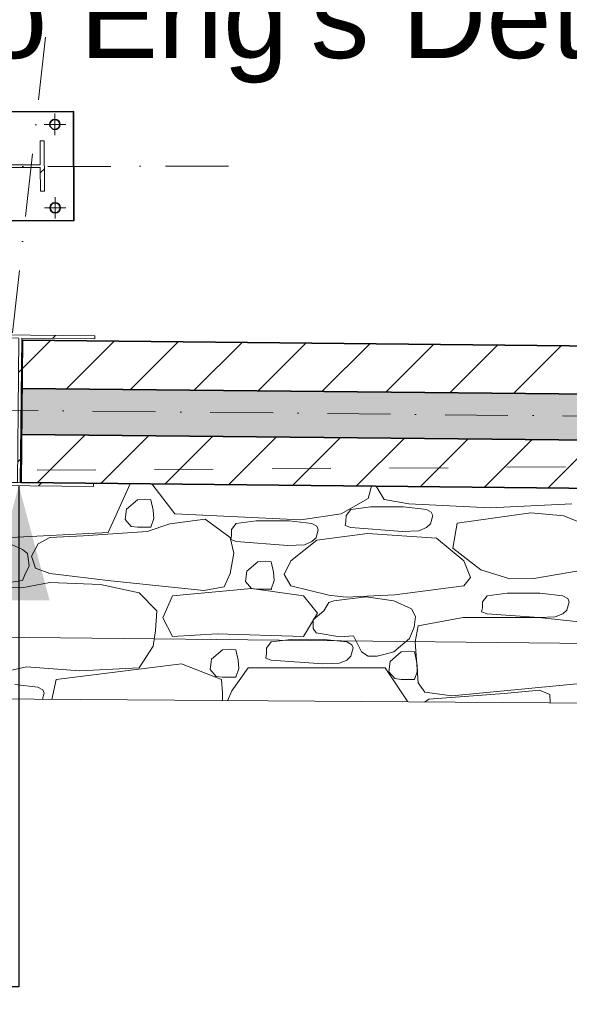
# Model space of a CAD drawing. Header units: millimetres. Extents: x -738537 to 1850049, y -250217 to 604013.
# Tile 124 of 204: x -114779 to -113469, y 77493 to 79843. Entities that reach past the tile are written whole.
import ezdxf

# ---------------------------------------------------------------- set-up
doc = ezdxf.new("R2010")
doc.units = ezdxf.units.MM
doc.header["$MEASUREMENT"] = 0
for name, pattern in [('Dashed', [280, 140, -140]), ('Dot & Dashed', [280, 150, -60, 0, -70]), ('Hidden Line copy', [230, 150, -80])]:
    doc.linetypes.add(name, pattern=pattern)
for name, color, linetype, lineweight in [('0_Pen_No__1', 214, 'Continuous', 35), ('0_Pen_No__3', 30, 'Continuous', 15), ('A_COLUMNS_Pen_No__3', 30, 'Continuous', 15), ('A_SITE 3D_Pen_No__128', 9, 'Continuous', 0), ('A_WALL LOAD_Pen_No__1', 214, 'Continuous', 35), ('C-GRID _Pen_No__5', 4, 'Continuous', 5), ('C_DIMS - GA_Pen_No__6', 7, 'Continuous', 5), ('C_TEXT GA_Pen_No__6', 7, 'Continuous', 5), ('MARKETING_Pen_No__5', 4, 'Continuous', 5), ('SEWER LINE_Pen_No__5', 4, 'Continuous', 5)]:
    doc.layers.add(name, color=color, linetype=linetype, lineweight=lineweight)
for name, color, linetype, lineweight, true_color in [('0_Pen_No__7', 7, 'Continuous', 5, 0x9f07ff), ('A_COLUMNS_Pen_No__7', 7, 'Continuous', 5, 0x9f07ff), ('A_WALL LOAD_Pen_No__7', 7, 'Continuous', 5, 0x9f07ff), ('MARKETING_Pen_No__171', 7, 'Continuous', 0, 0xdadada), ('SEWER LINE_Pen_No__7', 7, 'Continuous', 5, 0x9f07ff)]:
    doc.layers.add(name, color=color, linetype=linetype, lineweight=lineweight, true_color=true_color)
doc.layers.add('A_COLUMNS', color=7, linetype='Continuous')
doc.layers.add('C_DIMS - GA', color=7, linetype='Continuous')
doc.styles.add('GENERATED_STYLE_1', font='GOTHIC.TTF')
doc.styles.add('GENERATED_STYLE_2', font='arial.ttf')
doc.dimstyles.new('GENERATED_STYLE__1', dxfattribs={"dimtxt": 200, "dimasz": 95, "dimexe": 0.18, "dimexo": 90000, "dimgap": 0.09, "dimtad": 1, "dimdec": 0, "dimzin": 0, "dimdsep": 46, "dimtxsty": 'GENERATED_STYLE_1', "dimblk": 'ARROWHEAD_2', "dimblk1": 'ARROWHEAD_2', "dimblk2": 'ARROWHEAD_2', "dimcen": 0.09, "dimclrd": 7, "dimclre": 7, "dimclrt": 7, "dimadec": 0, "dimazin": 0, "dimtfac": 1, "dimtdec": 4, "dimtmove": 0, "dimatfit": 3, "dimfxl": 1, "dimtolj": 1, "dimtzin": 0, "dimarcsym": 0})
doc.dimstyles.new('GENERATED_STYLE__2', dxfattribs={"dimtxt": 200, "dimasz": 95, "dimexe": 0.18, "dimexo": 90000, "dimgap": 0.09, "dimtad": 1, "dimtih": 1, "dimtoh": 1, "dimdec": 0, "dimzin": 0, "dimdsep": 46, "dimtxsty": 'GENERATED_STYLE_1', "dimblk": 'ARROWHEAD_2', "dimblk1": 'ARROWHEAD_2', "dimblk2": 'ARROWHEAD_2', "dimcen": 0.09, "dimclrd": 7, "dimclre": 7, "dimclrt": 7, "dimadec": 0, "dimazin": 0, "dimtfac": 1, "dimtdec": 4, "dimtmove": 0, "dimatfit": 3, "dimfxl": 1, "dimtolj": 1, "dimtzin": 0, "dimarcsym": 0})
doc.dimstyles.new('GENERATED_STYLE__7', dxfattribs={"dimtxt": 0.18, "dimasz": 273.6, "dimexe": 0.18, "dimexo": 0.0625, "dimgap": 0.09, "dimtad": 0, "dimtih": 1, "dimtoh": 1, "dimdec": 4, "dimzin": 0, "dimdsep": 46, "dimcen": 0.09, "dimadec": 0, "dimazin": 0, "dimtfac": 1, "dimtdec": 4, "dimtmove": 0, "dimatfit": 3, "dimldrblk": 'ARROWHEAD_5', "dimfxl": 1, "dimtolj": 1, "dimtzin": 0, "dimarcsym": 0})
pattern_1 = [(45, (0, 0), (-159.09903, 159.09903), []), (45, (-53.03, 53.03), (-159.09903, 159.09903), [])]

# ---------------------------------------------------------------- blocks, each defined once
blk = doc.blocks.new('*D236')
at = {"layer": 'C_DIMS - GA_Pen_No__6', "color": 7, "linetype": 'Continuous', "lineweight": 5, "transparency": 16777216}
for p, q in [((-113230.5, 85150.8), (-113230.5, 85211.9)), ((-113168, 85114.7), (-113293, 85186.8)), ((-113136.8, 85150.8), (-113324.3, 85150.8)), ((-113230.5, 78719.2), (-113230.5, 85150.8)), ((-113293, 78755.2), (-113168, 78683.1)), ((-113136.8, 78719.2), (-113324.3, 78719.2)), ((-113230.5, 78658), (-113230.5, 78719.2))]:
    blk.add_line(p, q, dxfattribs=at)
at = {"layer": 'C_DIMS - GA_Pen_No__6', "color": 7, "lineweight": 5, "transparency": 16777216, "insert": (-113270.5, 81583), "char_height": 200, "attachment_point": 7, "rotation": 90, "style": 'GENERATED_STYLE_1'}
blk.add_mtext('\\A1;{\\pql;\\fCentury Gothic|b0|i0|c0|p34;6\xa0432}', dxfattribs=at)
blk = doc.blocks.new('ARROWHEAD_2')
at = {"color": 0, "linetype": 'Continuous', "lineweight": 0}
for p, q in [((-0.378, -0.655), (0.378, 0.655)), ((0, 0), (-1, 0))]:
    blk.add_line(p, q, dxfattribs=at)
blk = doc.blocks.new('*D262')
at = {"layer": 'C_DIMS - GA_Pen_No__6', "color": 7, "linetype": 'Continuous', "lineweight": 5, "transparency": 16777216}
for p, q in [((-129648.5, 78430.7), (-129646.6, 78618.2)), ((-129610.8, 78586.6), (-129684.3, 78462.3)), ((-129708.7, 78525.1), (-129647.6, 78524.5)), ((-129647.6, 78524.5), (-113008.9, 78349.6)), ((-113009.8, 78255.9), (-113007.9, 78443.3)), ((-113045.6, 78287.5), (-112972.1, 78411.7)), ((-113008.9, 78349.6), (-112947.7, 78349))]:
    blk.add_line(p, q, dxfattribs=at)
at = {"layer": 'C_DIMS - GA_Pen_No__6', "color": 7, "lineweight": 5, "transparency": 16777216, "insert": (-121757.9, 78481.5), "char_height": 200, "attachment_point": 7, "rotation": 359.3979, "style": 'GENERATED_STYLE_1'}
blk.add_mtext('\\A1;{\\pql;\\fCentury Gothic|b0|i0|c0|p34;16\xa0640}', dxfattribs=at)
blk = doc.blocks.new('*X294')
at = {"layer": 'MARKETING_Pen_No__171', "color": 254, "linetype": 'Continuous', "lineweight": 0, "true_color": 0xdadada}
for p, q in [((-114568.1, 78618.6), (-114515.2, 78735.1)), ((-114464.2, 78734.6), (-114409.1, 78663.1)), ((-113947.8, 78700.3), (-113940.4, 78729.2)), ((-113929.2, 78729.1), (-113910.4, 78697.6)), ((-114498, 78697), (-114524.1, 78674.3)), ((-114479.6, 78698.6), (-114498, 78697)), ((-114466.3, 78697), (-114479.6, 78698.6)), ((-114460.6, 78671.9), (-114466.3, 78697)), ((-114012.4, 78663.1), (-113947.8, 78700.3)), ((-113910.4, 78697.6), (-113851.5, 78687.6)), ((-114524.1, 78674.3), (-114527.7, 78649.8)), ((-114459.3, 78652.3), (-114460.6, 78671.9)), ((-113989.6, 78673.9), (-114000.7, 78659.4)), ((-113942.3, 78680.1), (-113989.6, 78673.9)), ((-113904.8, 78680.3), (-113942.3, 78680.1)), ((-113864, 78680), (-113904.8, 78680.3)), ((-113809.4, 78673.9), (-113864, 78680)), ((-113851.5, 78687.6), (-113657.4, 78677.7)), ((-113797.6, 78667.4), (-113809.4, 78673.9)), ((-113657.4, 78677.7), (-113462.9, 78687.6)), ((-114527.7, 78649.8), (-114513, 78633.5)), ((-114466.3, 78631.6), (-114459.3, 78652.3)), ((-114337, 78650.4), (-114421, 78639.9)), ((-114409.1, 78663.1), (-114108.7, 78649)), ((-114277, 78606.7), (-114337, 78650.4)), ((-114215.2, 78646.5), (-114262.5, 78640.3)), ((-114177.7, 78646.7), (-114215.2, 78646.5)), ((-114136.8, 78646.4), (-114177.7, 78646.7)), ((-114108.7, 78649), (-114012.4, 78663.1)), ((-114000.7, 78659.4), (-114001.1, 78645.4)), ((-113799.5, 78639.9), (-113794.2, 78659.7)), ((-113794.2, 78659.7), (-113797.6, 78667.4)), ((-113560.3, 78665.5), (-113736.2, 78641.1)), ((-113481.5, 78659), (-113560.3, 78665.5)), ((-113432.8, 78638.4), (-113481.5, 78659)), ((-114513, 78633.5), (-114498, 78631.6)), ((-114498, 78631.6), (-114466.3, 78631.6)), ((-114421, 78639.9), (-114475.1, 78621)), ((-114273.6, 78625.7), (-114274, 78611.8)), ((-114262.5, 78640.3), (-114273.6, 78625.7)), ((-114082.2, 78640.3), (-114136.8, 78646.4)), ((-114070.5, 78633.8), (-114082.2, 78640.3)), ((-114072.4, 78606.2), (-114067.1, 78626.1)), ((-114067.1, 78626.1), (-114070.5, 78633.8)), ((-114001.1, 78645.4), (-114002.9, 78635.6)), ((-114002.9, 78635.6), (-113989.6, 78630.7)), ((-113989.6, 78630.7), (-113866.7, 78621.6)), ((-113866.7, 78621.6), (-113827.3, 78623.2)), ((-113827.3, 78623.2), (-113809.4, 78630.7)), ((-113809.4, 78630.7), (-113799.5, 78639.9)), ((-113736.2, 78641.1), (-113746, 78581.4)), ((-114772.3, 78578.5), (-114843, 78609.6)), ((-114815.5, 78605.8), (-114568.1, 78618.6)), ((-114706.9, 78606.7), (-114734.7, 78591.9)), ((-114627.6, 78611), (-114706.9, 78606.7)), ((-114475.1, 78621), (-114627.6, 78611)), ((-114268.7, 78569.6), (-114277, 78606.7)), ((-114274, 78611.8), (-114275.8, 78601.9)), ((-114275.8, 78601.9), (-114262.5, 78597)), ((-114070.9, 78600.5), (-114132.8, 78551.1)), ((-114082.2, 78597), (-114072.4, 78606.2)), ((-113949.7, 78616.6), (-114070.9, 78600.5)), ((-113785.4, 78605.1), (-113949.7, 78616.6)), ((-113720.4, 78551.1), (-113785.4, 78605.1)), ((-114760.5, 78569), (-114772.3, 78578.5)), ((-114734.7, 78591.9), (-114750.4, 78562.2)), ((-114262.5, 78597), (-114139.6, 78588)), ((-114139.6, 78588), (-114100.2, 78589.6)), ((-114100.2, 78589.6), (-114082.2, 78597)), ((-113746, 78581.4), (-113679.8, 78529.9)), ((-114756.7, 78538.9), (-114760.5, 78569)), ((-114750.4, 78562.2), (-114741.5, 78533.9)), ((-114277, 78521.3), (-114268.7, 78569.6)), ((-114766.8, 78517.6), (-114756.7, 78538.9)), ((-114741.5, 78533.9), (-114706.9, 78521.3)), ((-114211.1, 78548.9), (-114237.2, 78526.3)), ((-114192.7, 78550.5), (-114211.1, 78548.9)), ((-114179.4, 78548.9), (-114192.7, 78550.5)), ((-114173.7, 78523.8), (-114179.4, 78548.9)), ((-114132.8, 78551.1), (-114148.1, 78518.3)), ((-113704.4, 78511.5), (-113720.4, 78551.1)), ((-113679.8, 78529.9), (-113610.3, 78508.4)), ((-113553, 78509.2), (-113432.8, 78529.9)), ((-114771.9, 78504), (-114766.8, 78517.6)), ((-114706.9, 78521.3), (-114561.9, 78503.2)), ((-114291.3, 78489.5), (-114277, 78521.3)), ((-114237.2, 78526.3), (-114240.8, 78501.8)), ((-114172.4, 78504.2), (-114173.7, 78523.8)), ((-114148.1, 78518.3), (-114132.8, 78491.2)), ((-113720.4, 78491.2), (-113704.4, 78511.5)), ((-113610.3, 78508.4), (-113553, 78509.2)), ((-114774.1, 78486.8), (-114865.3, 78490.9)), ((-114849.7, 78493.3), (-114771.9, 78504)), ((-114706.9, 78499.9), (-114774.1, 78486.8)), ((-114585.9, 78494.7), (-114706.9, 78499.9)), ((-114494.3, 78475), (-114585.9, 78494.7)), ((-114561.9, 78503.2), (-114339.9, 78480.6)), ((-114226.1, 78485.5), (-114414.3, 78467.8)), ((-114339.9, 78480.6), (-114291.3, 78489.5)), ((-114240.8, 78501.8), (-114226.1, 78485.5)), ((-114226.1, 78485.5), (-114211.1, 78483.6)), ((-114102.4, 78467.8), (-114226.1, 78485.5)), ((-114211.1, 78483.6), (-114179.4, 78483.6)), ((-114179.4, 78483.6), (-114172.4, 78504.2)), ((-114132.8, 78491.2), (-114041.8, 78469)), ((-113884.8, 78469.8), (-113720.4, 78491.2)), ((-114451.8, 78432.1), (-114494.3, 78475)), ((-114414.3, 78467.8), (-114437.9, 78414.9)), ((-114068.9, 78426.2), (-114102.4, 78467.8)), ((-114041.8, 78469), (-114000.6, 78464.7)), ((-113952.8, 78465.2), (-114030.3, 78455.9)), ((-114000.6, 78464.7), (-113884.8, 78469.8)), ((-113887.1, 78455.9), (-113952.8, 78465.2)), ((-113664.3, 78467.8), (-113675.4, 78453.3)), ((-113617, 78474.1), (-113664.3, 78467.8)), ((-113579.5, 78474.3), (-113617, 78474.1)), ((-113538.7, 78474), (-113579.5, 78474.3)), ((-113484.1, 78467.8), (-113538.7, 78474)), ((-113472.3, 78461.4), (-113484.1, 78467.8)), ((-113468.9, 78453.7), (-113472.3, 78461.4)), ((-114042.3, 78451.6), (-114054.1, 78431.6)), ((-114030.3, 78455.9), (-114042.3, 78451.6)), ((-113844.5, 78436.3), (-113887.1, 78455.9)), ((-113835.2, 78418), (-113844.5, 78436.3)), ((-113675.8, 78439.4), (-113677.6, 78429.5)), ((-113675.4, 78453.3), (-113675.8, 78439.4)), ((-113474.2, 78433.8), (-113468.9, 78453.7)), ((-114455.4, 78385.1), (-114451.8, 78432.1)), ((-114437.9, 78414.9), (-114414.3, 78370.9)), ((-114102.4, 78370.9), (-114068.9, 78426.2)), ((-114054.1, 78431.6), (-114079.5, 78410.3)), ((-113838.2, 78393), (-113835.2, 78418)), ((-113721.7, 78415.8), (-113829, 78395.8)), ((-113541.4, 78415.6), (-113721.7, 78415.8)), ((-113677.6, 78429.5), (-113664.3, 78424.6)), ((-113664.3, 78424.6), (-113541.4, 78415.6)), ((-113541.4, 78415.6), (-113502, 78417.2)), ((-113445.5, 78405.7), (-113541.4, 78415.6)), ((-113502, 78417.2), (-113484.1, 78424.6)), ((-113484.1, 78424.6), (-113474.2, 78433.8)), ((-114079.5, 78410.3), (-114079.6, 78389.6)), ((-114079.6, 78389.6), (-114072.4, 78379.7)), ((-113849.8, 78366.1), (-113838.2, 78393)), ((-113829, 78395.8), (-113835.9, 78358.2)), ((-114461, 78347.3), (-114455.4, 78385.1)), ((-114414.3, 78370.9), (-114308.5, 78376.7)), ((-114308.5, 78376.7), (-114102.4, 78370.9)), ((-114072.4, 78379.7), (-114016.1, 78370.2)), ((-114016.1, 78370.2), (-113982.9, 78372.2)), ((-113982.9, 78372.2), (-113964.4, 78333.8)), ((-113887.1, 78333.8), (-113849.8, 78366.1)), ((-114494.3, 78296.1), (-114461, 78347.3)), ((-114190.3, 78343.1), (-114190.7, 78329.1)), ((-114179.2, 78357.6), (-114190.3, 78343.1)), ((-114131.9, 78363.8), (-114179.2, 78357.6)), ((-114094.4, 78364), (-114131.9, 78363.8)), ((-114053.5, 78363.7), (-114094.4, 78364)), ((-113998.9, 78357.6), (-114053.5, 78363.7)), ((-113987.2, 78351.1), (-113998.9, 78357.6)), ((-113989.1, 78323.6), (-113983.7, 78343.5)), ((-113983.7, 78343.5), (-113987.2, 78351.1)), ((-113835.9, 78358.2), (-113829, 78259.8)), ((-114295.4, 78339), (-114321.5, 78316.3)), ((-114277, 78340.6), (-114295.4, 78339)), ((-114263.8, 78339), (-114277, 78340.6)), ((-114258, 78313.9), (-114263.8, 78339)), ((-114190.7, 78329.1), (-114192.5, 78319.3)), ((-114192.5, 78319.3), (-114179.2, 78314.4)), ((-113998.9, 78314.4), (-113989.1, 78323.6)), ((-113964.4, 78333.8), (-113948, 78324.1)), ((-113948, 78324.1), (-113927.1, 78324.1)), ((-113927.1, 78324.1), (-113907.8, 78328.7)), ((-113907.8, 78328.7), (-113887.1, 78333.8)), ((-113869.5, 78333.7), (-113895.5, 78311.1)), ((-113851.1, 78335.3), (-113869.5, 78333.7)), ((-113837.8, 78333.7), (-113851.1, 78335.3)), ((-113832.1, 78308.6), (-113837.8, 78333.7)), ((-114822.8, 78284.9), (-114762.8, 78298.5)), ((-114762.8, 78298.5), (-114635.5, 78288.7)), ((-114393.2, 78305.5), (-114691.7, 78268.4)), ((-114635.5, 78288.7), (-114494.3, 78296.1)), ((-114297.6, 78268.4), (-114393.2, 78305.5)), ((-114321.5, 78316.3), (-114325.2, 78291.8)), ((-114234.3, 78296.1), (-114273.4, 78241)), ((-114263.8, 78273.6), (-114256.8, 78294.2)), ((-114256.8, 78294.2), (-114258, 78313.9)), ((-113907.5, 78296.1), (-114234.3, 78296.1)), ((-114179.2, 78314.4), (-114056.2, 78305.3)), ((-114056.2, 78305.3), (-114016.8, 78306.9)), ((-114016.8, 78306.9), (-113998.9, 78314.4)), ((-113853.6, 78214.5), (-113907.5, 78296.1)), ((-113895.5, 78311.1), (-113899.2, 78286.5)), ((-113830.8, 78289), (-113832.1, 78308.6)), ((-114325.2, 78291.8), (-114310.4, 78275.5)), ((-114310.4, 78275.5), (-114295.4, 78273.6)), ((-114295.4, 78273.6), (-114263.8, 78273.6)), ((-113899.2, 78286.5), (-113884.5, 78270.3)), ((-113837.8, 78268.3), (-113830.8, 78289)), ((-114735.7, 78249.7), (-114790.3, 78255.8)), ((-114724, 78243.3), (-114735.7, 78249.7)), ((-114691.7, 78268.4), (-114702.2, 78220.5)), ((-114295.3, 78236.3), (-114297.6, 78268.4)), ((-113884.5, 78270.3), (-113869.5, 78268.3)), ((-113869.5, 78268.3), (-113837.8, 78268.3)), ((-113829, 78259.8), (-113812.8, 78237.7)), ((-113749, 78229.2), (-113425, 78259.8)), ((-114724.6, 78220.7), (-114720.6, 78235.6)), ((-114720.6, 78235.6), (-114724, 78243.3)), ((-114295.7, 78217.6), (-114295.3, 78236.3)), ((-114273.4, 78241), (-114283.7, 78217.5)), ((-113812.8, 78237.7), (-113749, 78229.2)), ((-113623.8, 78234.6), (-113803.7, 78221.1)), ((-113539.7, 78242.9), (-113623.8, 78234.6)), ((-113515.1, 78232), (-113539.7, 78242.9)), ((-113514, 78212), (-113515.1, 78232)), ((-113803.7, 78221.1), (-113813.7, 78214.2))]:
    blk.add_line(p, q, dxfattribs=at)
for p in [(-114466.3, 78631.6), (-114179.4, 78483.6), (-114263.8, 78273.6), (-113837.8, 78268.3)]:
    blk.add_point(p, dxfattribs=at)
blk = doc.blocks.new('Fill_106', base_point=(0, 0))
at = {"layer": 'MARKETING_Pen_No__5', "color": 4, "linetype": 'Continuous', "lineweight": 5, "flags": 128}
blk.add_lwpolyline([(-119876.8, 78257.4), (-119871.3, 78790.1), (-112606.1, 78715.6), (-112624.7, 78205.7)], close=True, dxfattribs=at)
at = {"layer": 'MARKETING_Pen_No__171', "color": 254, "linetype": 'Continuous', "lineweight": 0, "true_color": 0xdadada}
blk.add_blockref('*X294', (0, 0), dxfattribs=at)
blk = doc.blocks.new('IPE Column 20[60]', base_point=(-114840.1, 79492.8))
at = {"layer": 'A_COLUMNS_Pen_No__7', "linetype": 'Continuous', "lineweight": 5, "true_color": 0x9f07ff}
h = blk.add_hatch(dxfattribs=at)
h.set_pattern_fill('STEEL', color=190, style=0, pattern_type=2)
h.set_pattern_definition(pattern_1)
h.paths.add_polyline_path([(-114719.9, 79433.2), (-114720.3, 79553.2), (-114730.1, 79553.2), (-114729.9, 79496.3), (-114950.3, 79495.6), (-114950.5, 79552.5), (-114960.3, 79552.5), (-114959.9, 79432.5), (-114950.1, 79432.5), (-114950.3, 79489.4), (-114729.9, 79490.1), (-114729.7, 79433.2)])
at = {"layer": 'A_COLUMNS_Pen_No__3', "color": 30, "linetype": 'Continuous', "lineweight": 15}
for p, q in [((-114950.5, 79552.5), (-114960.3, 79552.5)), ((-114960.3, 79552.5), (-114959.9, 79432.5)), ((-114950.3, 79495.6), (-114950.5, 79552.5)), ((-114720.3, 79553.2), (-114730.1, 79553.2)), ((-114730.1, 79553.2), (-114729.9, 79496.3)), ((-114719.9, 79433.2), (-114720.3, 79553.2)), ((-114729.9, 79496.3), (-114950.3, 79495.6)), ((-114950.3, 79489.4), (-114729.9, 79490.1)), ((-114950.1, 79432.5), (-114950.3, 79489.4)), ((-114729.9, 79490.1), (-114729.7, 79433.2)), ((-114959.9, 79432.5), (-114950.1, 79432.5)), ((-114729.7, 79433.2), (-114719.9, 79433.2))]:
    blk.add_line(p, q, dxfattribs=at)
blk = doc.blocks.new('IPE Column 20[96]', base_point=(-114779.3, 78910.4))
at = {"layer": 'A_COLUMNS_Pen_No__7', "linetype": 'Continuous', "lineweight": 5, "true_color": 0x9f07ff}
h = blk.add_hatch(dxfattribs=at)
h.set_pattern_fill('STEEL', color=190, style=0, pattern_type=2)
h.set_pattern_definition(pattern_1)
h.paths.add_polyline_path([(-114959.1, 78732.7), (-114603.1, 78729), (-114603.1, 78736), (-114777.5, 78737.8), (-114774, 79082.8), (-114599.5, 79081), (-114599.5, 79088), (-114955.4, 79091.7), (-114955.5, 79084.7), (-114781, 79082.9), (-114784.5, 78737.9), (-114959, 78739.7)])
at = {"layer": 'A_COLUMNS_Pen_No__3', "color": 30, "linetype": 'Continuous', "lineweight": 15}
for p, q in [((-114955.4, 79091.7), (-114955.5, 79084.7)), ((-114955.5, 79084.7), (-114781, 79082.9)), ((-114599.5, 79088), (-114955.4, 79091.7)), ((-114781, 79082.9), (-114784.5, 78737.9)), ((-114777.5, 78737.8), (-114774, 79082.8)), ((-114774, 79082.8), (-114599.5, 79081)), ((-114599.5, 79081), (-114599.5, 79088)), ((-114959, 78739.7), (-114959.1, 78732.7)), ((-114959.1, 78732.7), (-114603.1, 78729)), ((-114784.5, 78737.9), (-114959, 78739.7)), ((-114603.1, 78736), (-114777.5, 78737.8)), ((-114603.1, 78729), (-114603.1, 78736))]:
    blk.add_line(p, q, dxfattribs=at)
blk = doc.blocks.new('*D426')
at = {"layer": 'C_DIMS - GA_Pen_No__6', "color": 7, "linetype": 'Continuous', "lineweight": 5, "transparency": 16777216}
for p, q in [((-115155.9, 80598.3), (-115155.9, 80785.8)), ((-113008.9, 80598.3), (-113008.9, 80785.8)), ((-115119.8, 80754.6), (-115192, 80629.6)), ((-113044.9, 80629.6), (-112972.8, 80754.6)), ((-115155.9, 80692.1), (-113008.9, 80692.1)), ((-113008.9, 80692.1), (-112947.7, 80692.1))]:
    blk.add_line(p, q, dxfattribs=at)
at = {"layer": 'C_DIMS - GA_Pen_No__6', "color": 7, "lineweight": 5, "transparency": 16777216, "insert": (-114434.4, 80732.1), "char_height": 200, "attachment_point": 7, "style": 'GENERATED_STYLE_1'}
blk.add_mtext('\\A1;{\\pql;\\fCentury Gothic|b0|i0|c0|p34;2\xa0147}', dxfattribs=at)
blk = doc.blocks.new('ARROWHEAD_5')
at = {"linetype": 'Continuous', "lineweight": 0}
blk.add_hatch(color=0, dxfattribs=at).paths.add_polyline_path([(-1, 0.2679), (0, 0), (-1, -0.2679)])
at = {"color": 0, "linetype": 'Continuous', "lineweight": 0}
blk.add_line((0, 0), (-1, 0), dxfattribs=at)

msp = doc.modelspace()

# ---------------------------------------------------------------- hatches: boundary and pattern name
at = {"layer": '0_Pen_No__7', "linetype": 'Continuous', "lineweight": 5, "true_color": 0x000000}
h = msp.add_hatch(dxfattribs=at)
h.set_pattern_fill('ANSI31', color=18, scale=870, style=0)
h.paths.add_polyline_path([(-114773.4, 78962.7), (-112350.6, 78938), (-112349.4, 79052.9), (-114772.2, 79077.7)])
h = msp.add_hatch(dxfattribs=at)
h.set_pattern_fill('ANSI31', color=18, scale=870, style=0)
h.paths.add_polyline_path([(-114775.7, 78737.8), (-112352.9, 78713), (-112351.7, 78828), (-114774.5, 78852.7)])
at = {"layer": 'A_SITE 3D_Pen_No__128', "linetype": 'Continuous', "lineweight": 0}
h = msp.add_hatch(dxfattribs=at)
h.set_pattern_fill('PATTERN__PAVING', color=9, style=0, pattern_type=2)
h.set_pattern_definition([(0, (20053.95, 1033.6), (0, 400), [300, -100]), (0, (20353.95, 1133.6), (0, 400), [300, -100]), (0, (20253.95, 1233.6), (0, 400), [300, -100]), (0, (20153.95, 1333.6), (0, 400), [300, -100]), (90, (20253.95, 1033.6), (-400, 0), [300, -100]), (90, (20153.95, 1133.6), (-400, 0), [300, -100]), (90, (20053.95, 1233.6), (-400, 0), [300, -100]), (90, (20353.95, 1333.6), (-400, 0), [300, -100])])
h.paths.add_polyline_path([(-113774.8, 89196.8), (-98783.8, 87454.8), (-99198.5, 85205.6), (-96185.9, 83435.6), (-95783.9, 86779.8), (-92399.2, 86367.7), (-92399.2, 91976.2), (-85899.2, 91976.2), (-85899.2, 84290.4, 0.116634), (-85562.7, 83478.7), (-84856.4, 82687.8), (-81078.9, 80039.2), (-80162.4, 79600.8), (-75775.8, 78209.1), (-70191.6, 78471.5, 0.103683), (-68959.3, 79690.8), (-68528.6, 80917.5), (-68168.9, 82333.4), (-67867.6, 84420.9), (-67919, 85319.5), (-68602.9, 87625.8), (-68756.6, 87577.3), (-68067.7, 85290.9), (-68029.1, 84441.7), (-68335.9, 82451), (-68681.2, 80958.8), (-69095.9, 79803.2, -0.100494), (-70228, 78696.8), (-75693.1, 78514.3), (-80076.9, 79856.2), (-80949.5, 80226.9), (-84735.5, 83025.2), (-85281.8, 83645.1, -0.117949), (-85618.3, 84456.7), (-85618.3, 85412.2), (-84330.3, 86367.7), (-84330.3, 92329), (-85618.3, 92329), (-85618.3, 92317.2), (-97876.4, 92317.2), (-98743.1, 87655), (-113758.4, 89337.5)])
at = {"layer": 'A_WALL LOAD_Pen_No__7', "linetype": 'Continuous', "lineweight": 5, "true_color": 0x9f07ff}
msp.add_hatch(color=190, dxfattribs=at).paths.add_polyline_path([(-114774.5, 78852.7), (-112351.7, 78828), (-112350.6, 78938), (-114773.4, 78962.7)])

# ---------------------------------------------------------------- linework, layer by layer
at = {"layer": '0_Pen_No__1', "color": 214, "linetype": 'Continuous', "lineweight": 35, "flags": 128}
msp.add_lwpolyline([(-115030.5, 79622.3), (-115029.7, 79362.3), (-114649.7, 79363.4), (-114650.5, 79623.4)], close=True, dxfattribs=at)
at = {"layer": '0_Pen_No__1', "color": 214, "linetype": 'Continuous', "lineweight": 35}
for centre in [(-114694.9, 79592.8), (-114694.4, 79393.7)]:
    msp.add_circle(centre, 12, dxfattribs=at)
at = {"layer": '0_Pen_No__3', "color": 30, "linetype": 'Dashed', "lineweight": 15}
msp.add_lwpolyline([(-129902, 72543.1), (-119138.4, 72527.4), (-119134.7, 75050.7), (-112750.5, 75038.1), (-112723.1, 75735.6), (-112619.8, 78361.8), (-111794.5, 78329.3), (-111797.4, 78786.1), (-119971.4, 78733.6), (-120027.5, 73421.6), (-129059.4, 73384.8), (-129051.8, 78561.8), (-129893.2, 78569.4)], close=True, dxfattribs=at)
at = {"layer": 'A_WALL LOAD_Pen_No__1', "color": 214, "linetype": 'Continuous', "lineweight": 35}
for p, q in [((-114773.4, 78962.7), (-112350.6, 78938)), ((-114774.5, 78852.7), (-112351.7, 78828))]:
    msp.add_line(p, q, dxfattribs=at)
for points in [[(-114772.2, 79077.7), (-114775.7, 78737.8)], [(-113008.9, 79059.7), (-114772.2, 79077.7)], [(-114775.7, 78737.8), (-113008.9, 78719.7)]]:
    msp.add_lwpolyline(points, dxfattribs=at)
at = {"layer": 'C-GRID _Pen_No__5', "color": 4, "linetype": 'Dot & Dashed', "lineweight": 5}
for p, q in [((-113344.9, 92048.5), (-115407.8, 73638.2)), ((-148775.5, 79258), (-91522.4, 78672.3))]:
    msp.add_line(p, q, dxfattribs=at)
at = {"layer": 'SEWER LINE_Pen_No__5', "color": 4, "linetype": 'Dot & Dashed', "lineweight": 5}
msp.add_line((-114281.4, 79493.2), (-119534.3, 79480.7), dxfattribs=at)
at = {"layer": 'SEWER LINE_Pen_No__7', "color": 190, "linetype": 'Hidden Line copy', "lineweight": 5, "true_color": 0x9f07ff}
for p, q in [((-114695, 79618.5), (-114694.9, 79567)), ((-114669.2, 79592.8), (-114720.7, 79592.8)), ((-114694.3, 79368), (-114694.5, 79419.5)), ((-114668.6, 79393.8), (-114720.1, 79393.6))]:
    msp.add_line(p, q, dxfattribs=at)

# ---------------------------------------------------------------- block references
at = {"layer": 'A_COLUMNS', "color": 5, "linetype": 'Continuous', "lineweight": 5}
for name, p in [('IPE Column 20[60]', (-114840.1, 79492.8)), ('IPE Column 20[96]', (-114779.3, 78910.4))]:
    msp.add_blockref(name, p, dxfattribs=at)
at = {"layer": 'MARKETING_Pen_No__171', "color": 254, "linetype": 'Continuous', "lineweight": 0, "true_color": 0xdadada}
msp.add_blockref('Fill_106', (0, 0), dxfattribs=at)

# ---------------------------------------------------------------- texts
at = {"layer": 'C_TEXT GA_Pen_No__6', "color": 18, "linetype": 'Continuous', "lineweight": 5, "true_color": 0x000000, "insert": (-114946.3, 80131.6), "char_height": 200, "attachment_point": 4, "line_spacing_factor": 0.931953, "style": 'GENERATED_STYLE_2'}
msp.add_mtext("\\A1;{\\pql;\\fArial|b0|i0|c0|p34;G.M.S column \\P\\pql;\\fArial|b0|i0|c0|p34;& Col. Base \\P\\pql;\\fArial|b0|i0|c0|p34;to Eng's Detail}", dxfattribs=at)

# ---------------------------------------------------------------- dimensions: what is measured, and where the dimension line sits
at = {"layer": 'C_DIMS - GA', "color": 7, "linetype": 'Continuous', "lineweight": 5}
for base, p1, p2, angle, picture, middle, turn in [((-113230.5, 85150.8), (-113008.9, 78719.2), (-113008.9, 85150.8), 90, '*D236', (-113370.5, 81926.5), 90), ((-113008.9, 78349.6), (-129637.4, 79494), (-113008.9, 78349.7), 359.3979, '*D262', (-121337.1, 78577.1), 359.3979)]:
    dim = msp.add_linear_dim(base=base, p1=p1, p2=p2, angle=angle, dimstyle='GENERATED_STYLE__1', dxfattribs=at)
    dim.commit()
    dim.dimension.update_dxf_attribs({"geometry": picture, "text_midpoint": middle, "dimtype": 160, "text_rotation": turn})
dim = msp.add_linear_dim(base=(-113008.9, 80692.1), p1=(-115155.9, 79086.7), p2=(-113008.9, 81935), dimstyle='GENERATED_STYLE__2', dxfattribs=at)
dim.commit()
dim.dimension.update_dxf_attribs({"geometry": '*D426', "text_midpoint": (-114090.8, 80832.1), "dimtype": 160})

# ---------------------------------------------------------------- leaders
at = {"layer": 'C_TEXT GA_Pen_No__6', "color": 7, "linetype": 'Continuous', "lineweight": 5, "annotation_type": 0, "has_hookline": 1, "hookline_direction": 1, "text_width": 1327}
msp.add_leader([(-114781.1, 78730.9), (-114781.1, 77534.6), (-115223.2, 77534.6)], dimstyle='GENERATED_STYLE__7', dxfattribs=at)

doc.saveas('drawing.dxf')
